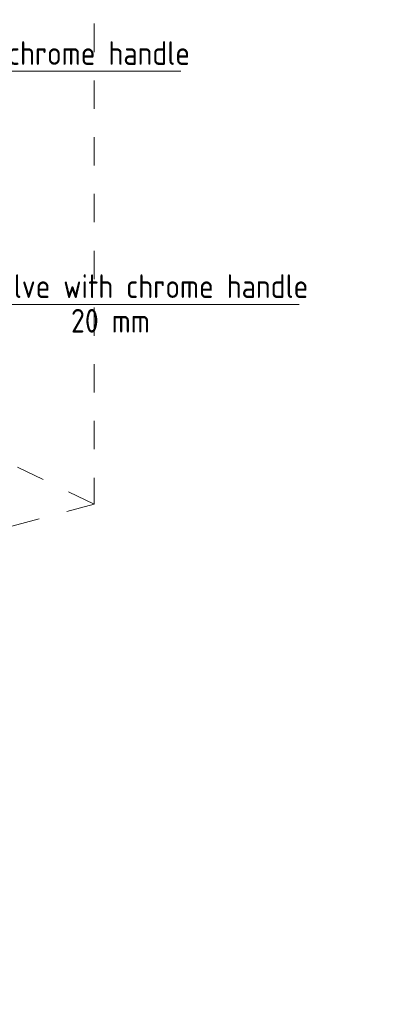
# Model space of a CAD drawing. Header units: millimetres. Extents: x 37081 to 77972, y -4495 to 22354.
# Tile 44 of 109: x 51231 to 53106, y -4495 to 709. Entities that reach past the tile are written whole.
import ezdxf

# ---------------------------------------------------------------- set-up
doc = ezdxf.new("R2010")
doc.units = ezdxf.units.MM
doc.linetypes.add('ADSK_Скрыто', pattern=[300, 150, -150])
doc.layers.add('G-____-____-SYMB', color=111, linetype='ADSK_Скрыто', lineweight=20)
doc.layers.add('P-PIPE-____-IDEN', color=2, linetype='Continuous', lineweight=20)
doc.styles.add('GOST Common_1', font='GOST_Common.ttf', dxfattribs={"width": 0.9, "height": 125})

# ---------------------------------------------------------------- blocks, each defined once
blk = doc.blocks.new('ADSK_M_Арматура трубопроводов - ADSK_Наименование_Диаметр условный_40-1644324-_3D_ копия 2')
at = {"layer": 'P-PIPE-____-IDEN'}
blk.add_line((50083.3, 436.1), (52083.3, 436.1), dxfattribs=at)

msp = doc.modelspace()

# ---------------------------------------------------------------- linework, layer by layer
at = {"layer": 'G-____-____-SYMB'}
for p, q in [((51624.9, 6088.1), (51624.9, -1852)), ((51624.9, -1852), (46977.2, 401.2)), ((51624.9, -1852), (41728.5, -4495.4))]:
    msp.add_line(p, q, dxfattribs=at)

# ---------------------------------------------------------------- block references
at = {"layer": 'P-PIPE-____-IDEN'}
for p in [(0, 0), (625.5, -1232.1)]:
    msp.add_blockref('ADSK_M_Арматура трубопроводов - ADSK_Наименование_Диаметр условный_40-1644324-_3D_ копия 2', p, dxfattribs=at)

# ---------------------------------------------------------------- texts
at = {"layer": 'P-PIPE-____-IDEN', "lineweight": 9, "char_height": 125, "attachment_point": 1, "style": 'GOST Common_1'}
for s, insert, width in [('PPR Valve with chrome handle', (50069.1, 595), 2445.949), ('PPR Valve with chrome handle', (50694.5, -637.1), 2445.949), ('20 mm', (51502.7, -819.9), 487.025)]:
    msp.add_mtext(s, dxfattribs=dict(at, insert=insert, width=width))

doc.saveas('drawing.dxf')
